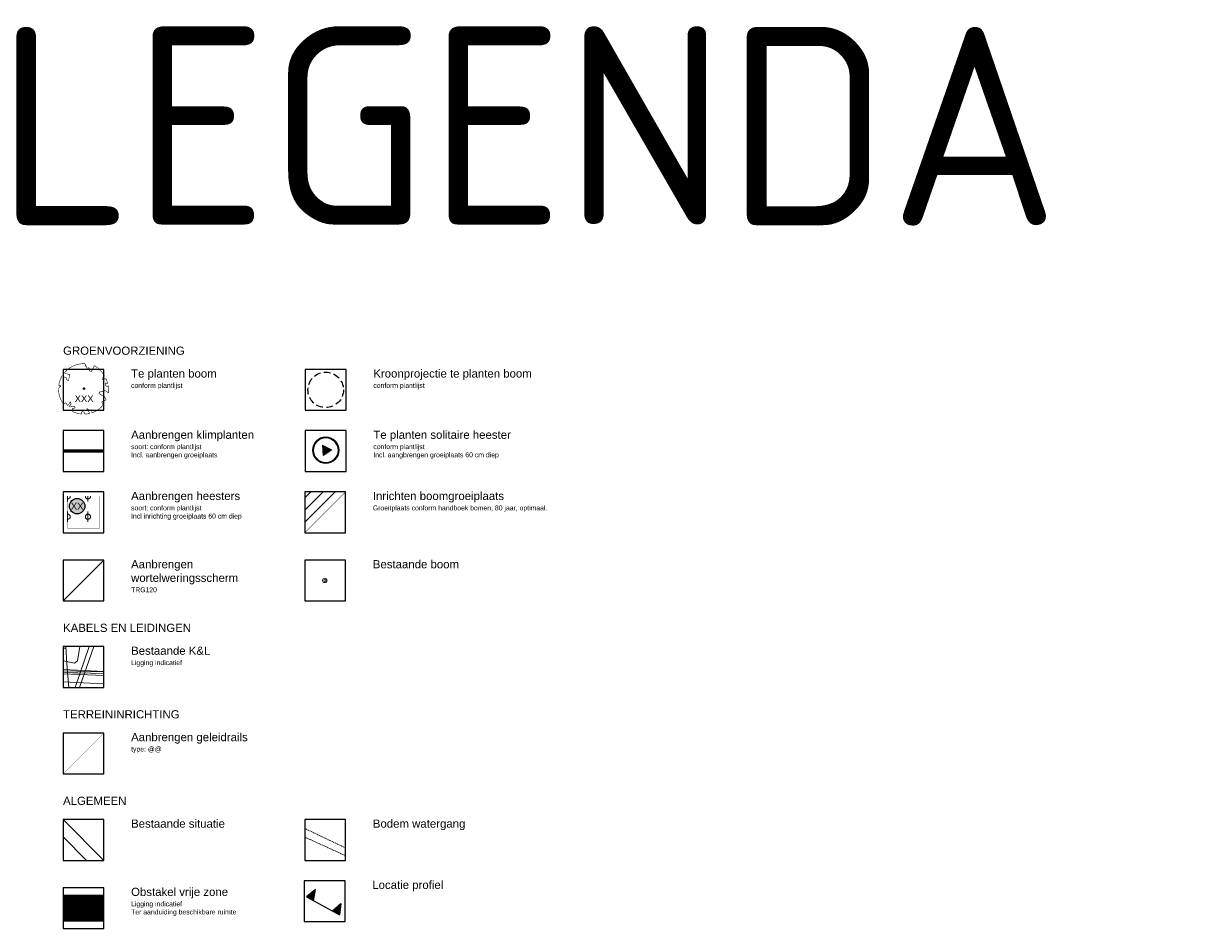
# Model space of a CAD drawing. Header units: metres. Extents: x 125971 to 135882, y 397879 to 402194.
# Tile 13 of 13: x 135667 to 135882, y 400300 to 400466. Entities that reach past the tile are written whole.
import ezdxf
from ezdxf.enums import TextEntityAlignment as Align

# ---------------------------------------------------------------- set-up
doc = ezdxf.new("R2010")
doc.units = ezdxf.units.M
doc.linetypes.add('DASHED', pattern=[0.75, 0.5, -0.25])
doc.linetypes.add('HIDDEN', pattern=[0.375, 0.25, -0.125])
for name, color, linetype in [('01-BTL-LEGENDA', 7, 'Continuous'), ('03_INR_BOMEN_GROOT', 74, 'Continuous'), ('03_INR_BOMEN_GROOT @ 1', 74, 'Continuous'), ('03_INR_BOMEN_GROOT_TEKST', 7, 'Continuous'), ('03_INR_PLANTVAK_TEKST', 10, 'Continuous'), ('03_INR_PLANTVAK_TEKST @ 1', 10, 'Continuous'), ('03_INR_PLANTVAK_TEKST_ARC', 254, 'Continuous'), ('03_PROFIEL', 7, 'Continuous'), ('03_PROFIEL @ 1', 7, 'Continuous'), ('0_BTL_LEGENDA', 7, 'Continuous'), ('B-OI-INR_DEF_LIGGING_NUTS', 8, 'DASHED'), ('N-GV-GR-BOOMSPIELGEL-ACPSEUDO', 83, 'Continuous'), ('N-GV-GR-GROEIPLAATS BOMEN', 32, 'Continuous'), ('N-GV-GR-GROEIPLAATS BOMEN-A', 32, 'Continuous'), ('N-GV-GR-KLIMPLANTEN-G', 74, 'DASHED')]:
    doc.layers.add(name, color=color, linetype=linetype)
doc.layers.add('0_BTL_HULP', color=2, linetype='Continuous', plot=False)
for name, color, linetype, lineweight, true_color in [('gg-kntw-bovenkant insteek waterloop', 7, 'Continuous', 0, 0xa0a0ff), ('gg-kntw-waterlijn', 7, 'Continuous', 0, 0xaaebff), ('LG_Datatransport_Blauw_Glas_Zuid', 3, 'Continuous', 13, 0x00ff00), ('LG_Datatransport_Eurofiber_Nederland_BV', 3, 'Continuous', 13, 0x00ff00), ('LG_Datatransport_KPN_BV', 3, 'Continuous', 13, 0x00ff00), ('LG_Datatransport_Tele2_Nederland_BV', 3, 'Continuous', 13, 0x00ff00), ('LG_Datatransport_Ziggo_BV', 3, 'Continuous', 13, 0x00ff00), ('LG_Laag_Spanning_Enexis_Netbeheer_BV', 7, 'Continuous', 13, 0x960000), ('LG_Riool_Vrij_Verval_Gemeente_Tilburg_Ruimtelijke_Uitvoering', 7, 'Continuous', 13, 0xca00a0), ('LG_unet-4_Brabant_Water', 5, 'Continuous', 13, 0x0000ff), ('MV_Datatransport_lijn', 3, 'Continuous', 0, 0x00ff00)]:
    doc.layers.add(name, color=color, linetype=linetype, lineweight=lineweight, true_color=true_color)
for name, color, linetype, lineweight in [('gt-symb-boom', 3, 'Continuous', 0), ('N-GV-GR-BEPLANTING_CULTUUR_HEESTERS-G', 92, 'Continuous', 35), ('N-GV-GR-HEESTER-A-200', 92, 'Continuous', 18), ('N-GV-GR-HEESTER-SOL', 7, 'Continuous', 18), ('N-GV-GR-WORTELSCHERM', 212, 'Continuous', 35), ('N-WE-MA-GELEIDERAILS', 7, 'IE-TERREINAFSCHEIDING-KUNSTMATIG-DICHT', 25)]:
    doc.layers.add(name, color=color, linetype=linetype, lineweight=lineweight)
doc.styles.add('M_1_1000_PS_2.5MM', font='arial.ttf', dxfattribs={"height": 2.5})
doc.styles.add('M_1_200_PS_3MM', font='arial.ttf', dxfattribs={"height": 0.6})
doc.styles.add('NLCS-ISO-M200-T25', font='NLCS-ISO.ttf', dxfattribs={"height": 0.5})
doc.linetypes.add('IE-TERREINAFSCHEIDING-KUNSTMATIG-DICHT', pattern='A,8,-1,[82,NLCS.SHX,S=0.75,R=90,X=0,Y=0],-1', length=10)

# ---------------------------------------------------------------- blocks, each defined once
blk = doc.blocks.new('INR_BOMEN_GROOT')
at = {"layer": '03_INR_BOMEN_GROOT', "const_width": 0.2}
blk.add_lwpolyline([(-0.79, -8.62), (-0.81, -8.64), (-0.82, -8.65), (-0.84, -8.67), (-0.85, -8.68), (-0.86, -8.69), (-0.88, -8.71), (-0.89, -8.72), (-0.9, -8.74), (-0.92, -8.76), (-0.93, -8.78), (-0.94, -8.81), (-0.94, -8.84), (-0.95, -8.88), (-0.94, -8.93), (-0.93, -8.99), (-0.87, -9.21, -0.52938), (-0.97, -9.32, -0.087139), (-4.06, -8.46, -0.372341), (-4.18, -8.18), (-4.3, -7.53), (-3.99, -7.22), (-3.64, -7.29), (-3.23, -6.98), (-3.39, -6.59), (-3.82, -6.45), (-4.96, -6.71), (-5.24, -6.56), (-5.21, -6.31), (-4.95, -6.15), (-4.71, -5.38), (-5.02, -4.88), (-5.79, -6.12, -0.504641), (-6.23, -5.74, 0.331948), (-6.48, -5.34, 0.282008), (-7.3, -5.49), (-7.24, -5.46, -0.512156), (-7.61, -5.46, -0.16076), (-9.32, 0.1), (-9.1, 0.31), (-9.1, 0.54), (-8.89, 0.58), (-8.92, 0.8), (-8.59, 0.7), (-8.49, 0.95), (-8.89, 1.22), (-9.02, 1.32), (-9.24, 1.1, -0.106371), (-7.94, 4.77), (-6.78, 4.02), (-6.56, 4.17), (-6.42, 3.56), (-6.01, 3.06), (-5.53, 3.06), (-5.54, 3.64), (-5.18, 4.9), (-5.23, 5.14), (-5.5, 5.17), (-7.19, 5.82, -0.236298), (0.41, 9.17, 0.159625), (0.63, 8.72, 0.350802), (0.58, 8.28, -0.504641), (1.1, 8.03), (0.97, 7.63), (1.18, 7.25), (1.47, 7.27), (1.51, 7.58), (1.72, 7.7), (1.98, 7.51), (2.19, 6.35), (2.36, 6.19), (2.78, 6.2), (2.9, 6.7), (3.07, 6.76), (3.24, 7.17), (3.66, 6.94, 0.733583), (3.51, 7.26, -0.861625), (3.42, 7.55, 0.279978), (3.74, 8.03), (3.72, 8.05, -0.827056), (4.04, 8.38, -0.116774), (7.59, 4.67), (7.52, 4.66), (7.47, 4.65), (7.42, 4.63), (7.39, 4.61), (7.36, 4.59), (7.34, 4.57), (7.32, 4.55), (6.89, 3.99), (6.88, 3.97), (6.87, 3.96), (6.87, 3.94), (6.86, 3.92), (6.85, 3.9), (6.85, 3.88), (6.84, 3.86), (6.83, 3.84), (6.82, 3.81), (6.81, 3.79), (6.79, 3.76), (6.78, 3.73), (6.76, 3.7), (6.75, 3.67), (6.73, 3.64), (6.72, 3.61), (6.71, 3.58), (6.71, 3.55), (6.7, 3.53), (6.7, 3.5), (6.7, 3.48), (6.71, 3.46), (6.71, 3.45), (6.72, 3.43), (6.73, 3.42), (6.75, 3.42), (6.76, 3.41), (6.78, 3.41), (6.8, 3.41), (6.82, 3.41), (6.84, 3.41), (6.86, 3.4), (6.88, 3.39), (6.91, 3.38), (6.93, 3.37), (6.95, 3.36), (6.97, 3.34), (7, 3.32), (7.02, 3.3), (7.05, 3.28), (7.07, 3.26), (7.1, 3.24), (7.12, 3.22), (7.14, 3.2), (7.59, 3.71), (7.61, 3.68), (7.63, 3.66), (7.65, 3.63), (7.67, 3.6), (7.69, 3.57), (7.72, 3.54), (7.76, 3.53), (7.82, 3.52), (7.9, 3.53), (8.01, 3.55), (8.15, 3.6, -0.040997), (8.76, 1.88), (8.44, 1.93), (8.16, 2.11), (8.01, 1.98), (7.83, 1.7), (8, 1.43), (7.91, 1.04), (8.27, 1.01), (8.51, 0.77), (8.95, 1.06, -0.05814), (9.12, -1.52), (8.87, -1.47), (7.86, -0.67), (7.42, -0.82), (5.72, -1.27), (5.58, -1.83), (6.23, -2.09), (6.33, -2.31), (7.54, -2.9), (7.56, -3.23), (7.97, -3.58), (8.13, -3.91), (7.86, -4.35), (7.24, -4.45), (6.67, -4.81), (6.67, -5.19), (7.02, -5.61), (6.93, -5.78), (7.06, -6.05, -0.13428), (3.04, -8.84, -0.541727), (2.92, -8.75), (2.94, -8.48), (2.94, -8.35), (2.92, -8.24), (2.89, -8.17), (2.85, -8.11), (2.81, -8.07), (2.76, -8.03), (2.72, -8), (2.68, -7.97), (2.64, -7.94), (2.61, -7.91), (2.58, -7.88), (2.55, -7.85), (2.52, -7.83), (2.49, -7.82), (2.46, -7.81), (2.43, -7.81), (2.4, -7.82), (2.36, -7.84), (2.33, -7.85), (2.29, -7.87), (2.25, -7.89), (2.21, -7.91), (2.17, -7.93), (2.14, -7.94), (2.1, -7.95), (2.06, -7.96), (2.02, -7.96), (1.98, -7.97), (1.95, -7.97), (1.92, -7.98), (1.88, -8), (1.86, -8.01), (1.83, -8.04), (1.8, -8.06), (1.78, -8.09), (1.76, -7.91), (1.72, -7.86), (1.52, -7.53), (1.12, -7.31), (1.69, -8.24), (1.68, -8.27), (1.68, -8.3), (1.67, -8.33), (1.67, -8.35), (1.68, -8.38), (1.69, -8.41), (1.71, -8.44), (1.74, -8.47), (1.78, -8.5), (1.82, -8.53), (1.87, -8.58), (1.92, -8.63), (1.98, -8.69), (2.04, -8.77), (2.19, -8.96, -0.543104), (2.14, -9.11, -0.046766), (0.43, -9.36, -0.385168), (0.33, -9.28), (0.28, -8.93), (0.25, -8.82), (0.22, -8.74), (0.19, -8.69), (0.16, -8.66), (0.12, -8.65), (0.09, -8.64), (0.05, -8.64), (0.02, -8.64), (-0.02, -8.63), (-0.05, -8.62), (-0.08, -8.61), (-0.11, -8.6), (-0.14, -8.59), (-0.17, -8.58), (-0.2, -8.56), (-0.23, -8.55), (-0.25, -8.54), (-0.28, -8.52), (-0.31, -8.51), (-0.33, -8.5), (-0.35, -8.48), (-0.37, -8.47), (-0.39, -8.45), (-0.4, -8.43), (-0.41, -8.42), (-0.42, -8.4), (-0.43, -8.38), (-0.44, -8.37), (-0.45, -8.36), (-0.46, -8.35), (-0.48, -8.34), (-0.49, -8.34), (-0.51, -8.34), (-0.53, -8.34), (-0.55, -8.35), (-0.57, -8.36), (-0.59, -8.38), (-0.61, -8.4), (-0.64, -8.42), (-0.66, -8.44), (-0.68, -8.47), (-0.7, -8.49), (-0.72, -8.52), (-0.74, -8.55), (-0.76, -8.57), (-0.77, -8.6)], format="xyb", close=True, dxfattribs=at)
at = {"layer": '03_INR_BOMEN_GROOT', "color": 7}
blk.add_circle((0, 0), 0.274, dxfattribs=at)
at = {"layer": '03_INR_BOMEN_GROOT_TEKST', "style": 'M_1_1000_PS_2.5MM'}
blk.add_attdef('ES', text='', height=2.5, dxfattribs=at).set_placement((0.09, -4.92), align=Align.CENTER)
blk = doc.blocks.new('03_INR_SOLITAIR')
at = {"layer": 'N-GV-GR-HEESTER-SOL', "linetype": 'Continuous'}
blk.add_hatch(color=256, dxfattribs=at).paths.add_polyline_path([(-0.97, -0.66), (1.06, -0.51), (-0.09, 1.17)])
for p, q in [((-0.09, 1.17), (-0.97, -0.66)), ((1.06, -0.51), (-0.09, 1.17)), ((-0.97, -0.66), (1.06, -0.51))]:
    blk.add_line(p, q, dxfattribs=at)
at = {"layer": 'N-GV-GR-HEESTER-SOL'}
for radius in [2.6, 2.5, 2.4]:
    blk.add_circle((0, 0), radius, dxfattribs=at)
blk = doc.blocks.new('0-vaknummer-vlak')
at = {"layer": '03_INR_PLANTVAK_TEKST_ARC', "ltscale": 5}
h = blk.add_hatch(color=256, dxfattribs=at)
edge = h.paths.add_edge_path()
edge.add_arc((0, 0), 1.59, 0, 360)
at = {"layer": '03_INR_PLANTVAK_TEKST_ARC'}
blk.add_circle((0, 0), 1.59, dxfattribs=at)
blk = doc.blocks.new('PLANTVAKNUMMER')
at = {"layer": '03_INR_PLANTVAK_TEKST_ARC', "xscale": 1.783659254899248, "yscale": 1.783659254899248, "zscale": 1.783659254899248}
blk.add_blockref('0-vaknummer-vlak', (277.86, 339.6), dxfattribs=at)
at = {"layer": '03_INR_PLANTVAK_TEKST', "style": 'M_1_1000_PS_2.5MM'}
blk.add_attdef('XX', text='', height=2.5, dxfattribs=at).set_placement((277.87, 338.33), align=Align.CENTER)
blk = doc.blocks.new('*U30')
at = {"layer": '03_PROFIEL'}
for points in [[(-17.33, 837.2), (-14.34, 837.2), (-15.8, 841.19)], [(-5.08, 841.19), (-6.54, 837.2), (-3.54, 837.2)]]:
    blk.add_hatch(color=256, dxfattribs=at).paths.add_polyline_path(points)
at = {"layer": '03_PROFIEL', "flags": 128}
for points in [[(-14.34, 837.2), (-15.8, 841.19), (-17.33, 837.2)], [(-6.54, 837.2), (-5.08, 841.19), (-3.54, 837.2)], [(-17.33, 837.2), (-3.54, 837.2)]]:
    blk.add_lwpolyline(points, dxfattribs=at)
at = {"layer": '03_PROFIEL', "style": 'M_1_1000_PS_2.5MM'}
blk.add_attdef('X', text='', height=2.5, dxfattribs=at).set_placement((-3.12, 833.84), align=Align.BOTTOM_LEFT)

msp = doc.modelspace()

# ---------------------------------------------------------------- hatches: boundary and pattern name
at = {"layer": 'N-GV-GR-GROEIPLAATS BOMEN-A', "linetype": 'HIDDEN', "ltscale": 2000}
h = msp.add_hatch(dxfattribs=at)
h.set_pattern_fill('ANSI31', color=256, scale=0.5)
h.set_pattern_definition([(45, (0, -23.793), (-1.122532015, 1.122532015), [])])
h.paths.add_polyline_path([(135718.73, 400372.61), (135726.23, 400380.11), (135718.73, 400380.11)])
at = {"layer": 'N-GV-GR-HEESTER-A-200'}
h = msp.add_hatch(dxfattribs=at)
h.set_pattern_fill('AGR-HEESTERS', color=256, scale=0.5, pattern_type=2)
h.set_pattern_definition([(0, (135674.9367, 400378.8232), (0, 3.75), [0.3832, -3.3668]), (45, (135675.32, 400378.8232), (0, 3.75), [0.391, -4.9123]), (90, (135675.5964, 400379.0997), (-3.75, 2e-16), [0.3832, -3.3668]), (135, (135675.5964, 400379.483), (-3.75, 2e-16), [0.391, -4.9123]), (180, (135675.32, 400379.7593), (-5e-16, -3.75), [0.3832, -3.3668]), (225, (135674.9367, 400379.7593), (-7e-16, -3.75), [0.391, -4.9123]), (270, (135674.6603, 400379.483), (3.75, -7e-16), [0.3832, -3.3668]), (315, (135674.6603, 400379.0997), (3.75, -9e-16), [0.391, -4.9123]), (90, (135675.1283, 400378.3588), (-3.75, 2e-16), [1.8722, -1.8773])])
h.paths.add_polyline_path([(135675.13, 400373.43), (135680.99, 400373.43), (135680.99, 400379.29), (135675.13, 400379.29)])

# ---------------------------------------------------------------- linework, layer by layer
at = {"layer": '01-BTL-LEGENDA'}
msp.add_lwpolyline([(135718.63, 400301.16), (135726.13, 400301.16), (135726.13, 400308.66), (135718.63, 400308.66)], close=True, dxfattribs=at)
at = {"layer": '0_BTL_LEGENDA'}
for points in [[(135674.31, 400395.11), (135681.81, 400395.11), (135681.81, 400402.61), (135674.31, 400402.61)], [(135718.82, 400395.11), (135726.32, 400395.11), (135726.32, 400402.61), (135718.82, 400402.61)], [(135674.31, 400383.86), (135681.81, 400383.86), (135681.81, 400391.36), (135674.31, 400391.36)], [(135718.82, 400383.86), (135726.32, 400383.86), (135726.32, 400391.36), (135718.82, 400391.36)], [(135674.31, 400372.61), (135681.81, 400372.61), (135681.81, 400380.11), (135674.31, 400380.11)], [(135718.73, 400372.61), (135726.23, 400372.61), (135726.23, 400380.11), (135718.73, 400380.11)], [(135674.31, 400360.07), (135681.81, 400360.07), (135681.81, 400367.57), (135674.31, 400367.57)], [(135718.73, 400360.07), (135726.23, 400360.07), (135726.23, 400367.57), (135718.73, 400367.57)], [(135674.31, 400344.18), (135681.81, 400344.18), (135681.81, 400351.68), (135674.31, 400351.68)], [(135674.31, 400328.3), (135681.81, 400328.3), (135681.81, 400335.8), (135674.31, 400335.8)], [(135674.31, 400312.41), (135681.81, 400312.41), (135681.81, 400319.91), (135674.31, 400319.91)], [(135718.73, 400312.41), (135726.23, 400312.41), (135726.23, 400319.91), (135718.73, 400319.91)], [(135674.31, 400299.87), (135681.81, 400299.87), (135681.81, 400307.37), (135674.31, 400307.37)]]:
    msp.add_lwpolyline(points, close=True, dxfattribs=at)
at = {"layer": 'B-OI-INR_DEF_LIGGING_NUTS', "ltscale": 10, "const_width": 5, "flags": 128}
msp.add_lwpolyline([(135674.31, 400303.62), (135681.81, 400303.62)], dxfattribs=at)
at = {"layer": 'gg-kntw-bovenkant insteek waterloop', "flags": 128}
for points in [[(135681.81, 400312.41), (135674.31, 400319.91)], [(135678.61, 400312.41), (135674.31, 400316.71)]]:
    msp.add_lwpolyline(points, dxfattribs=at)
at = {"layer": 'gg-kntw-waterlijn', "color": 164, "linetype": 'HIDDEN', "flags": 128}
for points in [[(135726.23, 400314.69), (135718.73, 400318.25)], [(135718.73, 400316.68), (135726.23, 400313.26)]]:
    msp.add_lwpolyline(points, dxfattribs=at)
at = {"layer": 'gt-symb-boom', "color": 7}
for radius in [0.4, 0.2]:
    msp.add_circle((135722.4, 400363.83), radius, dxfattribs=at)
at = {"layer": 'LG_Datatransport_Blauw_Glas_Zuid', "flags": 128}
msp.add_lwpolyline([(135681.81, 400347.05), (135674.31, 400347.2)], dxfattribs=at)
at = {"layer": 'LG_Datatransport_Eurofiber_Nederland_BV', "flags": 128}
for points in [[(135674.31, 400347.45), (135676.98, 400347.33), (135681.81, 400347.12)], [(135674.31, 400347.45), (135676.98, 400347.33), (135681.81, 400347.12)], [(135674.31, 400347.45), (135676.98, 400347.33), (135681.81, 400347.12)], [(135674.31, 400346.95), (135677.01, 400346.89), (135681.81, 400346.73)]]:
    msp.add_lwpolyline(points, dxfattribs=at)
at = {"layer": 'LG_Datatransport_KPN_BV', "flags": 128}
for points in [[(135674.31, 400346.92), (135676.06, 400346.88), (135676.97, 400346.86), (135681.81, 400346.71)], [(135681.81, 400344.87), (135674.31, 400345.2)]]:
    msp.add_lwpolyline(points, dxfattribs=at)
at = {"layer": 'LG_Datatransport_Tele2_Nederland_BV', "flags": 128}
msp.add_lwpolyline([(135674.31, 400346.68), (135681.81, 400346.34)], dxfattribs=at)
at = {"layer": 'LG_Datatransport_Ziggo_BV'}
msp.add_line((135674.82, 400351.39), (135674.31, 400351.4), dxfattribs=at)
at = {"layer": 'LG_Laag_Spanning_Enexis_Netbeheer_BV', "flags": 128}
msp.add_lwpolyline([(135677.31, 400344.18), (135679.94, 400351.68)], dxfattribs=at)
at = {"layer": 'LG_Riool_Vrij_Verval_Gemeente_Tilburg_Ruimtelijke_Uitvoering'}
msp.add_line((135676.54, 400344.18), (135679.13, 400351.68), dxfattribs=at)
at = {"layer": 'LG_unet-4_Brabant_Water', "flags": 128}
msp.add_lwpolyline([(135674.31, 400349.07), (135676.43, 400348.66), (135676.97, 400349.04), (135677.36, 400351.68)], dxfattribs=at)
at = {"layer": 'MV_Datatransport_lijn'}
for p, q in [((135675.03, 400348.5), (135674.8, 400351.69)), ((135675.36, 400344.18), (135675.03, 400348.5))]:
    msp.add_line(p, q, dxfattribs=at)
at = {"layer": 'N-GV-GR-BEPLANTING_CULTUUR_HEESTERS-G', "const_width": 0.05, "flags": 128}
msp.add_lwpolyline([(135675.13, 400373.43), (135680.99, 400373.43), (135680.99, 400379.29), (135675.13, 400379.29)], close=True, dxfattribs=at)
at = {"layer": 'N-GV-GR-BOOMSPIELGEL-ACPSEUDO', "linetype": 'HIDDEN', "ltscale": 5}
msp.add_circle((135722.57, 400398.86), 3.26, dxfattribs=at)
at = {"layer": 'N-GV-GR-GROEIPLAATS BOMEN', "linetype": 'HIDDEN', "ltscale": 2000, "const_width": 0.1}
msp.add_lwpolyline([(135718.73, 400372.61), (135726.23, 400380.11)], dxfattribs=at)
at = {"layer": 'N-GV-GR-KLIMPLANTEN-G', "ltscale": 10, "const_width": 0.6, "flags": 128}
msp.add_lwpolyline([(135674.31, 400387.61), (135681.81, 400387.61)], dxfattribs=at)
at = {"layer": 'N-GV-GR-WORTELSCHERM', "const_width": 0.25, "flags": 128}
msp.add_lwpolyline([(135674.31, 400360.07), (135681.81, 400367.57)], dxfattribs=at)
at = {"layer": 'N-WE-MA-GELEIDERAILS', "const_width": 0.05, "flags": 128}
msp.add_lwpolyline([(135681.81, 400335.8), (135674.31, 400328.3)], dxfattribs=at)

# ---------------------------------------------------------------- block references
at = {"layer": '03_INR_BOMEN_GROOT @ 1', "xscale": 0.5, "yscale": 0.5, "zscale": 0.5}
msp.add_blockref('INR_BOMEN_GROOT', (135678.13, 400399.07), dxfattribs=at).add_auto_attribs({'ES': 'XXX'})
at = {"layer": '03_INR_PLANTVAK_TEKST @ 1', "xscale": 0.5, "yscale": 0.5, "zscale": 0.5}
msp.add_blockref('PLANTVAKNUMMER', (135537.96, 400207.68), dxfattribs=at).add_auto_attribs({'XX': 'XX'})
at = {"layer": '03_PROFIEL @ 1', "xscale": 0.4999999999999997, "yscale": 0.4999999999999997, "zscale": 0.4999999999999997, "rotation": 331.3477734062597}
msp.add_blockref('*U30', (135525.93, 399934.19), dxfattribs=at)
at = {"layer": 'N-GV-GR-HEESTER-SOL', "xscale": 0.9375, "yscale": 0.9375, "zscale": 0.9375, "rotation": 270}
msp.add_blockref('03_INR_SOLITAIR', (135722.59, 400387.76), dxfattribs=at)

# ---------------------------------------------------------------- texts
at = {"layer": '0_BTL_HULP', "insert": (135662, 400465.53), "char_height": 36.423, "attachment_point": 1, "style": 'NLCS-ISO-M200-T25'}
msp.add_mtext_dynamic_manual_height_columns('LEGENDA', width=317.3933, gutter_width=182.12, heights=[0], dxfattribs=at)
at = {"layer": '0_BTL_LEGENDA', "char_height": 1.5, "attachment_point": 1, "style": 'M_1_200_PS_3MM'}
for s, width, gutter_width, insert in [('GROENVOORZIENING', 133.6018, 31.25, (135674.31, 400406.8)), ('Te planten boom\\P{\\H0.6x;conform plantlijst}', 133.6018, 31.25, (135686.81, 400402.61)), ('Kroonprojectie te planten boom\\P{\\H0.6x;conform plantlijst}', 133.6018, 31.25, (135731.32, 400402.61)), ('Aanbrengen klimplanten\\P{\\H0.6x;soort: conform plantlijst \\PIncl. aanbrengen groeiplaats}', 29.1663, 31.25, (135686.81, 400391.36)), ('Te planten solitaire heester\\P{\\H0.6x;conform plantlijst\\PIncl. aangbrengen groeiplaats 60 cm diep}', 133.6018, 31.25, (135731.32, 400391.36)), ('Aanbrengen heesters\\P{\\H0.6x;soort: conform plantlijst \\PIncl inrichting groeiplaats 60 cm diep}', 133.6018, 31.25, (135686.81, 400380.11)), ('Inrichten boomgroeiplaats\\P{\\H0.6x;Groeitplaats conform handboek bomen, 80 jaar, optimaal.}', 133.6018, 31.25, (135731.23, 400380.11)), ('Aanbrengen wortelweringsscherm\\P{\\H0.6x;TRG120}', 21.6358, 31.25, (135686.81, 400367.57)), ('Bestaande boom', 133.6018, 31.25, (135731.23, 400367.57)), ('KABELS EN LEIDINGEN', 133.6018, 31.25, (135674.31, 400355.88)), ('Bestaande K&L\\P{\\H0.6x;Ligging indicatief }', 133.6018, 31.25, (135686.81, 400351.68)), ('TERREININRICHTING', 133.6018, 31.25, (135674.31, 400339.99)), ('Aanbrengen geleidrails\\P{\\H0.6x;type: @@}', 133.6018, 31.25, (135686.81, 400335.8)), ('ALGEMEEN', 133.6018, 31.25, (135674.31, 400324.1)), ('Bestaande situatie', 133.6018, 31.25, (135686.81, 400319.91)), ('Bodem watergang', 133.6018, 31.25, (135731.23, 400319.91)), ('Locatie profiel', 27.9488, 6.25, (135731.13, 400308.66)), ('Obstakel vrije zone\\P{\\H0.6x;Ligging indicatief \\PTer aanduiding beschikbare ruimte}', 133.6018, 31.25, (135686.81, 400307.37))]:
    msp.add_mtext_dynamic_manual_height_columns(s, width=width, gutter_width=gutter_width, heights=[0], dxfattribs=dict(at, insert=insert))

doc.saveas('drawing.dxf')
